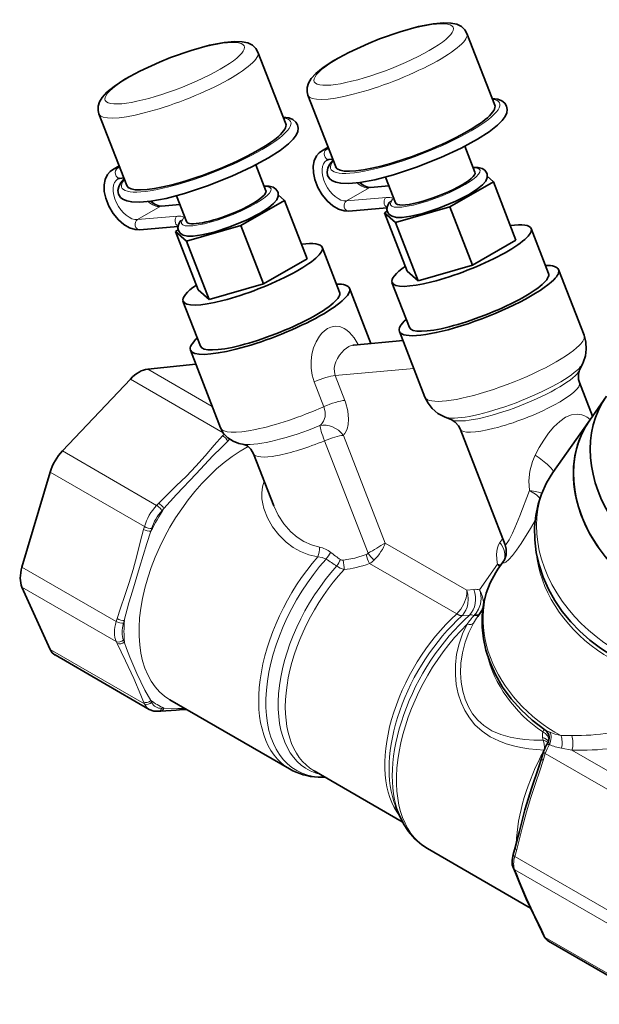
# Model space of a CAD drawing. Extents: x 1412 to 2174, y 162 to 935.
# Tile 9 of 10: x 1952 to 2061, y 708 to 892. Entities that reach past the tile are written whole.
import ezdxf

# ---------------------------------------------------------------- set-up
doc = ezdxf.new("R2010")
doc.units = 0

msp = doc.modelspace()

# ---------------------------------------------------------------- linework, layer by layer
at = {"color": 7, "lineweight": 35, "ltscale": 0.18038}
for p, q in [((2035.97, 889.84), (2041.19, 876.39)), ((1996.78, 886.34), (2002, 872.89)), ((1966.95, 874.76), (1972.17, 861.31))]:
    msp.add_line(p, q, dxfattribs=at)
at = {"color": 7, "lineweight": 35, "ltscale": 0.180378}
msp.add_line((2006.14, 878.26), (2011.36, 864.81), dxfattribs=at)
at = {"color": 7, "lineweight": 35, "ltscale": 0.017528}
msp.add_line((2009.93, 868.49), (2008.71, 867.79), dxfattribs=at)
at = {"color": 7, "lineweight": 13, "ltscale": 0.00536}
for p, q in [((2010.01, 868.29), (2009.64, 868.08)), ((1970.82, 864.79), (1970.44, 864.58))]:
    msp.add_line(p, q, dxfattribs=at)
at = {"color": 7, "lineweight": 13, "ltscale": 0.005514}
msp.add_line((2010.07, 868.12), (2009.64, 868.08), dxfattribs=at)
at = {"color": 7, "lineweight": 35, "ltscale": 0.064937}
for p, q in [((2035.6, 868.69), (2037.48, 863.85)), ((1996.4, 865.19), (1998.28, 860.34))]:
    msp.add_line(p, q, dxfattribs=at)
at = {"color": 7, "lineweight": 35, "ltscale": 0.009121}
for p, q in [((2010.08, 866.17), (2010.8, 866.24)), ((1970.89, 862.67), (1971.61, 862.74))]:
    msp.add_line(p, q, dxfattribs=at)
at = {"color": 7, "lineweight": 35, "ltscale": 0.017529}
msp.add_line((1970.74, 864.99), (1969.52, 864.29), dxfattribs=at)
at = {"color": 7, "lineweight": 13, "ltscale": 0.005512}
msp.add_line((1970.88, 864.62), (1970.44, 864.58), dxfattribs=at)
at = {"color": 7, "lineweight": 35, "ltscale": 0.064939}
msp.add_line((2020.68, 862.9), (2022.56, 858.06), dxfattribs=at)
at = {"color": 7, "lineweight": 35, "ltscale": 0.117852}
for p, q in [((2032.77, 857.32), (2040.93, 862.03)), ((1997.82, 842.88), (2005.98, 847.6))]:
    msp.add_line(p, q, dxfattribs=at)
at = {"color": 7, "lineweight": 35, "ltscale": 0.01911}
for p, q in [((2040.93, 862.03), (2039.79, 863.05)), ((2001.74, 858.53), (2000.59, 859.55))]:
    msp.add_line(p, q, dxfattribs=at)
at = {"color": 7, "lineweight": 35, "ltscale": 0.146612}
for p, q in [((2045.17, 851.1), (2040.93, 862.03)), ((2024.76, 845.29), (2020.52, 856.23)), ((2037.01, 846.38), (2032.77, 857.32)), ((1997.82, 842.88), (1993.57, 853.82)), ((1987.61, 839.98), (1983.37, 850.91))]:
    msp.add_line(p, q, dxfattribs=at)
at = {"color": 7, "lineweight": 13, "ltscale": 0.061237}
msp.add_line((2017.62, 860.88), (2013.38, 858.43), dxfattribs=at)
at = {"color": 7, "lineweight": 13, "ltscale": 0.046608}
msp.add_line((2017.62, 860.88), (2021.34, 861.21), dxfattribs=at)
at = {"color": 7, "lineweight": 35, "ltscale": 0.042999}
for p, q in [((2017.89, 860.96), (2021.31, 861.27)), ((1978.69, 857.46), (1982.12, 857.77))]:
    msp.add_line(p, q, dxfattribs=at)
at = {"color": 7, "lineweight": 35, "ltscale": 0.064938}
msp.add_line((1981.49, 859.4), (1983.37, 854.56), dxfattribs=at)
at = {"color": 7, "lineweight": 35, "ltscale": 0.11785}
for p, q in [((1993.57, 853.82), (2001.74, 858.53)), ((2037.01, 846.38), (2045.17, 851.1))]:
    msp.add_line(p, q, dxfattribs=at)
at = {"color": 7, "lineweight": 35, "ltscale": 0.146613}
for p, q in [((2005.98, 847.6), (2001.74, 858.53)), ((2026.8, 843.48), (2022.56, 854.41))]:
    msp.add_line(p, q, dxfattribs=at)
at = {"color": 7, "lineweight": 13, "ltscale": 0.09389}
for p, q in [((2013.38, 858.43), (2020.86, 859.1)), ((1974.19, 854.93), (1981.67, 855.6))]:
    msp.add_line(p, q, dxfattribs=at)
at = {"color": 7, "lineweight": 35, "ltscale": 0.000145}
for p, q in [((2021.42, 858.15), (2021.41, 858.14)), ((1982.23, 854.65), (1982.22, 854.64))]:
    msp.add_line(p, q, dxfattribs=at)
at = {"color": 7, "lineweight": 13, "ltscale": 0.061238}
msp.add_line((1978.43, 857.38), (1974.19, 854.93), dxfattribs=at)
at = {"color": 7, "lineweight": 13, "ltscale": 0.046607}
msp.add_line((1978.43, 857.38), (1982.14, 857.71), dxfattribs=at)
at = {"color": 7, "lineweight": 35, "ltscale": 0.089674}
for p, q in [((2020.97, 857.16), (2013.82, 856.52)), ((1981.78, 853.66), (1974.63, 853.02))]:
    msp.add_line(p, q, dxfattribs=at)
at = {"color": 7, "lineweight": 35, "ltscale": 0.007203}
for p, q in [((2021.02, 856.51), (2020.52, 856.23)), ((1981.83, 853.01), (1981.33, 852.72))]:
    msp.add_line(p, q, dxfattribs=at)
at = {"color": 7, "lineweight": 35, "ltscale": 0.034102}
for p, q in [((2020.52, 856.23), (2022.56, 854.41)), ((1985.57, 841.79), (1987.61, 839.98))]:
    msp.add_line(p, q, dxfattribs=at)
at = {"color": 7, "lineweight": 35, "ltscale": 0.132641}
for p, q in [((2022.56, 854.41), (2032.77, 857.32)), ((2026.8, 843.48), (2037.01, 846.38)), ((1987.61, 839.98), (1997.82, 842.88))]:
    msp.add_line(p, q, dxfattribs=at)
at = {"color": 7, "lineweight": 35, "ltscale": 0.146611}
msp.add_line((1985.57, 841.79), (1981.33, 852.72), dxfattribs=at)
at = {"color": 7, "lineweight": 35, "ltscale": 0.034101}
msp.add_line((1981.33, 852.72), (1983.37, 850.91), dxfattribs=at)
at = {"color": 7, "lineweight": 35, "ltscale": 0.132643}
msp.add_line((1983.37, 850.91), (1993.57, 853.82), dxfattribs=at)
at = {"color": 7, "lineweight": 35, "ltscale": 0.112913}
for p, q in [((2048.02, 853.26), (2051.29, 844.84)), ((2008.83, 849.76), (2012.09, 841.34)), ((2021.91, 843.13), (2025.18, 834.71)), ((1982.72, 839.63), (1985.99, 831.21))]:
    msp.add_line(p, q, dxfattribs=at)
at = {"color": 7, "lineweight": 35, "ltscale": 0.034103}
msp.add_line((2024.76, 845.29), (2026.8, 843.48), dxfattribs=at)
at = {"color": 7, "lineweight": 35, "ltscale": 0.165119}
for p, q in [((2057.93, 833.25), (2053.15, 845.56)), ((2028.1, 821.67), (2023.32, 833.99))]:
    msp.add_line(p, q, dxfattribs=at)
at = {"color": 7, "lineweight": 35, "ltscale": 0.138673}
msp.add_line((2013.96, 842.06), (2017.97, 831.72), dxfattribs=at)
at = {"color": 7, "lineweight": 35, "ltscale": 0.117005}
msp.add_line((2023.99, 832.25), (2014.67, 831.42), dxfattribs=at)
at = {"color": 7, "lineweight": 35, "ltscale": 0.195483}
msp.add_line((1984.13, 830.48), (1989.78, 815.91), dxfattribs=at)
at = {"color": 7, "lineweight": 35, "ltscale": 0.113767}
msp.add_line((1985.16, 827.82), (1976.1, 826.92), dxfattribs=at)
at = {"color": 7, "lineweight": 13, "ltscale": 0.174938}
msp.add_line((1976.1, 826.92), (1988.22, 819.92), dxfattribs=at)
at = {"color": 7, "lineweight": 13, "ltscale": 0.184803}
msp.add_line((2026.01, 827.04), (2011.29, 825.72), dxfattribs=at)
at = {"color": 7, "lineweight": 35, "ltscale": 0.018069}
for p, q in [((2057.1, 826.71), (2057.71, 828.02)), ((2033.12, 817.4), (2031.78, 817.96))]:
    msp.add_line(p, q, dxfattribs=at)
at = {"color": 7, "lineweight": 35, "ltscale": 0.231798}
for p, q in [((1972.86, 825.04), (1960.1, 811.58)), ((1957.81, 807.6), (1952.53, 789.83))]:
    msp.add_line(p, q, dxfattribs=at)
at = {"color": 7, "lineweight": 13, "ltscale": 0.251174}
msp.add_line((1972.86, 825.04), (1990.26, 815), dxfattribs=at)
at = {"color": 7, "lineweight": 13, "ltscale": 0.062504}
for p, q in [((2011.29, 825.72), (2013.1, 821.06)), ((2007.35, 824.54), (2009.15, 819.88))]:
    msp.add_line(p, q, dxfattribs=at)
at = {"color": 7, "lineweight": 35, "ltscale": 0.084086}
msp.add_line((2059.51, 818.11), (2057.08, 824.38), dxfattribs=at)
at = {"color": 7, "lineweight": 35, "ltscale": 0.068379}
msp.add_line((2062.14, 821.85), (2059, 817.37), dxfattribs=at)
at = {"color": 7, "lineweight": 35, "ltscale": 0.290831}
msp.add_line((2043.12, 794.01), (2034.7, 815.7), dxfattribs=at)
at = {"color": 7, "lineweight": 35, "ltscale": 0.150512}
msp.add_line((2059, 817.37), (2052.07, 807.52), dxfattribs=at)
at = {"color": 7, "lineweight": 13, "ltscale": 0.005374}
msp.add_line((1990.15, 814.43), (1990.44, 814.74), dxfattribs=at)
at = {"color": 7, "lineweight": 13, "ltscale": 0.006139}
msp.add_line((1991.13, 813.42), (1991.46, 813.78), dxfattribs=at)
at = {"color": 7, "lineweight": 13, "ltscale": 0.270567}
msp.add_line((2020.64, 794.32), (2012.81, 814.5), dxfattribs=at)
at = {"color": 7, "lineweight": 13, "ltscale": 0.282785}
msp.add_line((2017.45, 792.41), (2009.27, 813.5), dxfattribs=at)
at = {"color": 7, "lineweight": 13, "ltscale": 0.255156}
for p, q in [((1960.1, 811.58), (1977.78, 801.38)), ((1952.53, 789.83), (1970.2, 779.62)), ((1952.53, 786.08), (1970.2, 775.87))]:
    msp.add_line(p, q, dxfattribs=at)
at = {"color": 7, "lineweight": 35, "ltscale": 0.130321}
msp.add_line((1995.96, 811.04), (1999.73, 801.32), dxfattribs=at)
at = {"color": 7, "lineweight": 13, "ltscale": 0.255155}
msp.add_line((1957.81, 807.6), (1975.49, 797.4), dxfattribs=at)
at = {"color": 7, "lineweight": 13, "ltscale": 0.007011}
msp.add_line((1977.78, 801.38), (1978.17, 801.78), dxfattribs=at)
at = {"color": 7, "lineweight": 13, "ltscale": 0.007013}
for p, q in [((1978.76, 800.37), (1979.15, 800.78)), ((1971.56, 779.28), (1971.72, 779.82))]:
    msp.add_line(p, q, dxfattribs=at)
at = {"color": 7, "lineweight": 13, "ltscale": 0.007012}
for p, q in [((1975.33, 796.86), (1975.49, 797.4)), ((1976.69, 796.52), (1976.85, 797.05)), ((1970.2, 779.62), (1970.36, 780.16))]:
    msp.add_line(p, q, dxfattribs=at)
at = {"color": 7, "lineweight": 13, "ltscale": 0.221026}
msp.add_line((2020.64, 794.32), (2035.95, 785.48), dxfattribs=at)
at = {"color": 7, "lineweight": 13, "ltscale": 0.011076}
msp.add_line((2042.17, 794.43), (2042.68, 795.15), dxfattribs=at)
at = {"color": 7, "lineweight": 13, "ltscale": 0.236134}
msp.add_line((2017.7, 790.47), (2034.06, 781.03), dxfattribs=at)
at = {"color": 7, "lineweight": 13, "ltscale": 0.073474}
msp.add_line((2038.34, 785.56), (2041.72, 790.37), dxfattribs=at)
at = {"color": 7, "lineweight": 35, "ltscale": 0.000273}
msp.add_line((2041.75, 790.33), (2041.75, 790.35), dxfattribs=at)
at = {"color": 7, "lineweight": 35, "ltscale": 0.027042}
msp.add_line((2043.04, 791.19), (2041.79, 789.42), dxfattribs=at)
at = {"color": 7, "lineweight": 13, "ltscale": 0.001711}
msp.add_line((2042.27, 790.1), (2042.15, 790.17), dxfattribs=at)
at = {"color": 7, "lineweight": 13, "ltscale": 0.001739}
msp.add_line((2042.28, 790.11), (2042.15, 790.17), dxfattribs=at)
at = {"color": 7, "lineweight": 35, "ltscale": 0.160191}
msp.add_line((1952.53, 786.08), (1957.81, 774.4), dxfattribs=at)
at = {"color": 7, "lineweight": 13, "ltscale": 0.016366}
msp.add_line((2035.95, 785.48), (2037.25, 785.63), dxfattribs=at)
at = {"color": 7, "lineweight": 13, "ltscale": 0.000365}
msp.add_line((2034.06, 781.03), (2034.04, 781.01), dxfattribs=at)
at = {"color": 7, "lineweight": 13, "ltscale": 0.018086}
msp.add_line((2035.03, 780.67), (2036.47, 780.81), dxfattribs=at)
at = {"color": 7, "lineweight": 13, "ltscale": 0.001559}
msp.add_line((2035.11, 780.76), (2035.03, 780.67), dxfattribs=at)
at = {"color": 7, "lineweight": 13, "ltscale": 0.002772}
msp.add_line((2037.45, 780.91), (2037.3, 780.75), dxfattribs=at)
at = {"color": 7, "lineweight": 35, "ltscale": 0.020004}
msp.add_line((2038.92, 781.85), (2038, 780.54), dxfattribs=at)
at = {"color": 7, "lineweight": 13, "ltscale": 0.004847}
for p, q in [((1970.36, 775.52), (1970.2, 775.87)), ((1971.72, 775.8), (1971.56, 776.15)), ((1979.15, 763.41), (1978.76, 763.37))]:
    msp.add_line(p, q, dxfattribs=at)
at = {"color": 7, "lineweight": 13, "ltscale": 0.255154}
msp.add_line((1957.81, 774.4), (1975.49, 764.2), dxfattribs=at)
at = {"color": 7, "lineweight": 35, "ltscale": 0.255154}
msp.add_line((1958.73, 773.35), (1976.41, 763.14), dxfattribs=at)
at = {"color": 7, "lineweight": 13, "ltscale": 0.004845}
msp.add_line((1975.49, 764.2), (1975.33, 764.55), dxfattribs=at)
at = {"color": 7, "lineweight": 13, "ltscale": 0.004846}
msp.add_line((1976.85, 764.48), (1976.69, 764.83), dxfattribs=at)
at = {"color": 7, "lineweight": 35, "ltscale": 0.323865}
msp.add_line((2002.72, 752), (1980.28, 764.95), dxfattribs=at)
at = {"color": 7, "lineweight": 35, "ltscale": 0.004847}
msp.add_line((1978.54, 762.83), (1978.15, 762.79), dxfattribs=at)
at = {"color": 7, "lineweight": 35, "ltscale": 0.008966}
msp.add_line((1982.68, 763.1), (1983.4, 763.15), dxfattribs=at)
at = {"color": 7, "lineweight": 13, "ltscale": 0.006859}
msp.add_line((2050.21, 758.93), (2050.47, 759.41), dxfattribs=at)
at = {"color": 7, "lineweight": 13, "ltscale": 0.006213}
msp.add_line((2050.16, 757.89), (2050.24, 757.4), dxfattribs=at)
at = {"color": 7, "lineweight": 13, "ltscale": 0.000516}
msp.add_line((2051.05, 756.71), (2051.06, 756.75), dxfattribs=at)
at = {"color": 7, "lineweight": 13, "ltscale": 9.5e-05}
msp.add_line((2051.06, 756.76), (2051.06, 756.75), dxfattribs=at)
at = {"color": 7, "lineweight": 35, "ltscale": 0.016849}
msp.add_line((2049.97, 753.94), (2050.36, 755.23), dxfattribs=at)
at = {"color": 7, "lineweight": 13, "ltscale": 0.016849}
msp.add_line((2050.28, 753.59), (2050.66, 754.88), dxfattribs=at)
at = {"color": 7, "lineweight": 13, "ltscale": 0.29598}
for p, q in [((2071.17, 743.04), (2050.66, 754.88)), ((2044.93, 735.59), (2065.44, 723.76)), ((2044.93, 733.09), (2065.44, 721.26)), ((2050.66, 720.43), (2071.17, 708.59))]:
    msp.add_line(p, q, dxfattribs=at)
at = {"color": 7, "lineweight": 13, "ltscale": 0.024867}
msp.add_line((2055.66, 755.53), (2053.7, 755.87), dxfattribs=at)
at = {"color": 7, "lineweight": 13, "ltscale": 0.246004}
msp.add_line((2072.7, 745.69), (2055.66, 755.53), dxfattribs=at)
at = {"color": 7, "lineweight": 35, "ltscale": 0.23883}
msp.add_line((2023.85, 742.1), (2007.3, 751.66), dxfattribs=at)
at = {"color": 7, "lineweight": 35, "ltscale": 0.02229}
msp.add_line((2022.59, 745.03), (2023.26, 743.38), dxfattribs=at)
at = {"color": 7, "lineweight": 35, "ltscale": 0.278872}
msp.add_line((2047.87, 725.93), (2028.55, 737.08), dxfattribs=at)
at = {"color": 7, "lineweight": 35, "ltscale": 0.016848}
msp.add_line((2044.63, 735.94), (2045.01, 737.24), dxfattribs=at)
at = {"color": 7, "lineweight": 13, "ltscale": 0.01685}
msp.add_line((2044.93, 735.59), (2045.32, 736.89), dxfattribs=at)
at = {"color": 7, "lineweight": 35, "ltscale": 0.011644}
for p, q in [((2045.06, 732.52), (2044.68, 733.37)), ((2050.41, 720.71), (2050.02, 721.55))]:
    msp.add_line(p, q, dxfattribs=at)
at = {"color": 7, "lineweight": 13, "ltscale": 0.011645}
msp.add_line((2045.32, 732.25), (2044.93, 733.09), dxfattribs=at)
at = {"color": 7, "lineweight": 13, "ltscale": 0.011644}
msp.add_line((2050.66, 720.43), (2050.28, 721.28), dxfattribs=at)
at = {"color": 7, "lineweight": 35, "ltscale": 0.29598}
msp.add_line((2051.28, 719.72), (2071.78, 707.88), dxfattribs=at)
at = {"color": 7, "lineweight": 35}
for points in [[(2035.97, 889.84), (2035.59, 890.51), (2034.95, 891.11), (2034.06, 891.54), (2032.98, 891.77), (2031.62, 891.81), (2029.62, 891.62), (2026.91, 891.1), (2023.45, 890.14), (2019.55, 888.79), (2017.5, 887.96)], [(1996.78, 886.34), (1996.4, 887.01), (1995.76, 887.61), (1994.87, 888.04), (1993.79, 888.27), (1992.43, 888.31), (1990.43, 888.12), (1987.72, 887.6), (1984.26, 886.64), (1980.36, 885.29), (1978.31, 884.46)], [(2017.5, 887.96), (2013.83, 886.28), (2011.01, 884.74), (2008.98, 883.41), (2007.63, 882.31), (2006.76, 881.35), (2006.24, 880.49), (2006, 879.7), (2005.98, 878.91), (2006.14, 878.26)], [(1978.31, 884.46), (1974.64, 882.78), (1971.81, 881.24), (1969.79, 879.91), (1968.44, 878.81), (1967.57, 877.85), (1967.05, 876.99), (1966.81, 876.2), (1966.79, 875.41), (1966.95, 874.76)], [(2043.41, 876.2), (2043.09, 876.73), (2042.53, 877.18), (2041.76, 877.49), (2040.7, 877.66)], [(2009.85, 863.18), (2010.2, 862.61), (2010.63, 862.25), (2011.36, 861.93), (2012.31, 861.74), (2013.81, 861.69), (2015.86, 861.89), (2018.73, 862.42), (2022.22, 863.33), (2026.5, 864.74), (2031.08, 866.55), (2034.86, 868.31), (2037.95, 869.99), (2040.14, 871.4), (2041.71, 872.63), (2042.56, 873.48), (2043.13, 874.24), (2043.44, 874.94), (2043.53, 875.58), (2043.41, 876.2)], [(2004.22, 872.7), (2003.9, 873.22), (2003.34, 873.68), (2002.57, 873.99), (2001.51, 874.16)], [(1970.65, 859.68), (1971.01, 859.11), (1971.44, 858.75), (1972.17, 858.43), (1973.12, 858.24), (1974.62, 858.19), (1976.67, 858.39), (1979.54, 858.92), (1983.03, 859.83), (1987.31, 861.24), (1991.89, 863.05), (1995.66, 864.81), (1998.76, 866.49), (2000.95, 867.9), (2002.52, 869.13), (2003.37, 869.98), (2003.94, 870.74), (2004.25, 871.44), (2004.34, 872.08), (2004.22, 872.7)], [(2013.82, 856.52), (2012.92, 856.56), (2011.88, 856.89), (2010.81, 857.51), (2009.81, 858.37), (2008.81, 859.58), (2008, 860.96), (2007.43, 862.43), (2007.17, 863.72), (2007.14, 864.97), (2007.33, 865.97), (2007.74, 866.86), (2008.27, 867.48), (2008.71, 867.79)], [(2010.86, 866.09), (2010.22, 865.27), (2009.86, 864.58), (2009.73, 863.89), (2009.85, 863.18)], [(1974.63, 853.02), (1973.73, 853.06), (1972.69, 853.39), (1971.62, 854.01), (1970.62, 854.87), (1969.62, 856.08), (1968.81, 857.46), (1968.24, 858.93), (1967.97, 860.22), (1967.94, 861.47), (1968.13, 862.47), (1968.55, 863.36), (1969.08, 863.98), (1969.52, 864.29)], [(2021.05, 856.42), (2021.39, 855.91), (2021.95, 855.55), (2022.74, 855.36), (2023.82, 855.35), (2025.44, 855.56), (2027.73, 856.1), (2030.69, 857.06), (2033.92, 858.4), (2036.38, 859.67), (2037.95, 860.68), (2038.91, 861.47), (2039.49, 862.17), (2039.75, 862.81), (2039.75, 863.46), (2039.69, 863.66)], [(2039.69, 863.66), (2039.35, 864.17), (2038.82, 864.52), (2038.1, 864.7), (2037.13, 864.74)], [(1971.67, 862.59), (1971.02, 861.77), (1970.67, 861.08), (1970.53, 860.39), (1970.65, 859.68)], [(2017.89, 860.96), (2017.36, 861.02), (2016.7, 861.28), (2015.84, 861.88)], [(1981.86, 852.92), (1982.2, 852.41), (1982.76, 852.05), (1983.54, 851.86), (1984.63, 851.85), (1986.24, 852.06), (1988.54, 852.6), (1991.5, 853.56), (1994.73, 854.9), (1997.19, 856.17), (1998.76, 857.17), (1999.72, 857.97), (2000.3, 858.67), (2000.56, 859.31), (2000.56, 859.96), (2000.5, 860.16)], [(2000.5, 860.16), (2000.16, 860.67), (1999.63, 861.02), (1998.91, 861.2), (1997.94, 861.24)], [(1978.69, 857.46), (1978.17, 857.52), (1977.51, 857.78), (1976.65, 858.38)], [(2021.41, 858.14), (2021.05, 857.48), (2020.96, 856.83), (2021.05, 856.42)], [(1982.22, 854.64), (1981.86, 853.98), (1981.76, 853.33), (1981.86, 852.92)], [(2057.93, 833.25), (2058.28, 831.98), (2058.36, 830.68), (2058.2, 829.42), (2057.77, 828.14), (2057.71, 828.02)], [(2057.1, 826.71), (2056.89, 825.96), (2056.91, 824.99), (2057.08, 824.38)], [(2031.78, 817.96), (2030.54, 818.62), (2029.47, 819.52), (2028.68, 820.51), (2028.1, 821.67)], [(1989.78, 815.91), (1990.34, 814.88), (1991.11, 814.05), (1992.12, 813.4), (1993.19, 813), (1994.22, 812.81)], [(2033.12, 817.4), (2033.78, 816.99), (2034.4, 816.29), (2034.7, 815.7)], [(1995.96, 811.04), (1995.47, 811.89), (1994.81, 812.51), (1994.16, 812.82)], [(2077.27, 769.29), (2074.84, 769.42), (2072.41, 769.78), (2070.01, 770.35), (2067.66, 771.13), (2065.36, 772.11), (2063.15, 773.27), (2061.03, 774.61), (2059.03, 776.12), (2057.16, 777.78), (2055.43, 779.57), (2053.86, 781.5), (2052.47, 783.54), (2051.28, 785.68), (2050.28, 787.91), (2049.51, 790.21), (2048.97, 792.55), (2048.68, 794.93), (2048.66, 797.31), (2048.87, 799.46), (2049.31, 801.58), (2049.93, 803.49), (2050.89, 805.61), (2052.07, 807.52)], [(2043.03, 791.18), (2043.34, 792.13), (2043.34, 793.15), (2043.12, 794.01)], [(2050.61, 759.32), (2048.19, 761.14), (2046.14, 763.04), (2044.29, 765.1), (2042.67, 767.32), (2041.31, 769.66), (2040.24, 772.04), (2039.52, 774.23), (2039.05, 776.4), (2038.81, 778.57), (2038.82, 780.73), (2039.07, 782.85), (2039.57, 784.91), (2040.33, 786.87), (2041.36, 788.78), (2041.79, 789.42)], [(1976.41, 763.14), (1977.25, 762.83), (1978.15, 762.79)], [(1978.54, 762.83), (1981.46, 763.03), (1982.68, 763.1)], [(2045.01, 737.24), (2045.82, 740.31), (2046.83, 744.33), (2048.12, 748.49), (2049.42, 752.2), (2049.97, 753.94)], [(2023.26, 743.38), (2024.06, 741.72), (2024.99, 740.28), (2026.19, 738.89), (2027.52, 737.75), (2028.55, 737.08)], [(2044.63, 735.94), (2044.43, 734.89), (2044.48, 733.99), (2044.68, 733.37)], [(2050.02, 721.55), (2048.71, 724.25), (2047.08, 727.65), (2045.71, 730.99), (2045.06, 732.52)]]:
    msp.add_lwpolyline(points, dxfattribs=at)
at = {"color": 7, "lineweight": 13}
for points in [[(2015.6, 831.51), (2014.84, 832.75), (2013.95, 833.79), (2013.46, 834.22), (2012.94, 834.56), (2012.14, 834.88), (2011.29, 834.96), (2010.43, 834.79), (2009.85, 834.51), (2009.29, 834.12), (2008.78, 833.64), (2008.32, 833.08), (2007.69, 832.06), (2007.22, 830.92), (2006.9, 829.73), (2006.74, 828.42), (2006.76, 827.11), (2006.96, 825.8), (2007.35, 824.54)], [(2014.67, 831.42), (2014.26, 831.34), (2013.83, 831.15), (2012.95, 830.52), (2012.06, 829.51), (2011.68, 828.91), (2011.38, 828.28), (2011.2, 827.69), (2011.1, 827.11), (2011.11, 826.4), (2011.29, 825.72)], [(2009.15, 819.88), (2009.39, 818.93), (2009.37, 818), (2009.08, 817.15), (2008.69, 816.62)], [(2013.1, 821.06), (2013.22, 820.72), (2013.66, 819.07), (2013.79, 817.52), (2013.71, 816.55), (2013.48, 815.69), (2013.13, 814.95)], [(2048.78, 810.82), (2049.54, 812.22), (2050.37, 813.58), (2051.28, 814.89), (2052.28, 816.1), (2053.37, 817.13), (2054.48, 817.89), (2055.59, 818.34), (2056.66, 818.47), (2057.55, 818.34), (2058.33, 818.01)], [(1978.17, 801.78), (1979.61, 803.24), (1981.47, 805.03), (1983.35, 806.85), (1985.14, 808.73), (1986.85, 810.67), (1988.54, 812.64), (1990.15, 814.43)], [(1979.15, 800.78), (1981.52, 803.44), (1985.18, 807.29), (1988.33, 810.64), (1989.92, 812.26), (1991.13, 813.42)], [(2047.72, 804.17), (2047.61, 806.01), (2047.78, 807.82), (2048.24, 809.58), (2048.78, 810.82)], [(1997.94, 805.94), (1997.62, 804.86), (1997.49, 803.74), (1997.53, 802.6), (1997.67, 801.7), (1997.89, 800.8), (1998.55, 799.06), (1999.49, 797.39), (2000.67, 795.85), (2002.08, 794.47), (2003.36, 793.52), (2004.79, 792.73), (2006.33, 792.13), (2007.99, 791.73)], [(2043.12, 794.01), (2043.13, 793.99), (2043.14, 793.98), (2043.17, 793.99), (2043.25, 794.03), (2043.53, 794.35), (2043.9, 794.94), (2044.52, 796.15), (2044.96, 797.15), (2045.88, 799.43), (2047.72, 804.17)], [(2047.72, 804.17), (2048.99, 803.34), (2049.66, 802.75)], [(2047.72, 804.17), (2048.86, 804), (2049.65, 803.8), (2050, 803.67)], [(1999.73, 801.32), (2000.57, 799.55), (2001.65, 797.9), (2002.97, 796.42), (2004.12, 795.45), (2005.4, 794.63), (2006.8, 794), (2008.3, 793.57)], [(2043.04, 791.19), (2042.85, 790.88), (2042.82, 790.76), (2042.81, 790.68), (2042.82, 790.65), (2042.87, 790.61), (2042.94, 790.6), (2043.04, 790.63), (2043.28, 790.77), (2043.84, 791.25), (2044.53, 792.02), (2045.28, 793.01), (2046.12, 794.24), (2047.88, 797.07), (2048.77, 798.55)], [(1970.36, 780.16), (1970.98, 782.09), (1971.82, 784.47), (1972.65, 786.9), (1973.4, 789.39), (1974.06, 791.93), (1974.69, 794.5), (1975.33, 796.86)], [(1971.72, 779.82), (1972.58, 783.09), (1973.24, 785.28), (1974.56, 789.71), (1975.92, 794.26), (1976.69, 796.52)], [(2041.72, 790.37), (2041.66, 790.67), (2041.53, 792.13), (2041.58, 792.8), (2041.7, 793.42), (2041.9, 793.96), (2042.17, 794.43)], [(2007.99, 791.73), (2008.81, 791.64), (2009.57, 791.33)], [(2017.05, 792.17), (2014.92, 791.52), (2013.84, 791.28), (2012.76, 791.12)], [(2034.06, 781.03), (2034.83, 781.91), (2035.42, 782.95), (2035.81, 784.08), (2035.93, 784.79), (2035.95, 785.48)], [(2035.11, 780.76), (2035.48, 781.22), (2035.77, 781.74), (2036, 782.32), (2036.15, 782.93), (2036.23, 783.79), (2036.16, 784.65), (2035.95, 785.48)], [(2038.34, 785.56), (2038.49, 785.04), (2038.62, 783.94), (2038.49, 782.87), (2038.16, 781.95), (2037.7, 781.2), (2037.45, 780.91)], [(2038.34, 785.56), (2038.57, 785.14), (2038.91, 784.23), (2039.05, 783.32), (2038.97, 782.32), (2038.66, 781.49)], [(2050.47, 755.53), (2047.55, 755.79), (2046.11, 756.01), (2044.69, 756.32), (2043.3, 756.72), (2041.94, 757.24), (2040.34, 758.03), (2038.83, 759.05), (2037.47, 760.28), (2036.43, 761.54), (2035.56, 762.93), (2034.86, 764.45), (2034.34, 766.04), (2033.97, 767.83), (2033.8, 769.65), (2033.81, 771.47), (2034.04, 773.49), (2034.49, 775.45), (2035.14, 777.33), (2035.99, 779.11)], [(2050.24, 757.4), (2048.52, 757.41), (2046.83, 757.5), (2045.43, 757.67), (2044.06, 757.93), (2042.31, 758.43), (2040.65, 759.16), (2039.86, 759.62), (2039.11, 760.15), (2038, 761.15), (2037.03, 762.32), (2036.24, 763.62), (2035.63, 765.04), (2035.18, 766.54), (2034.88, 768.26), (2034.77, 770.03), (2034.85, 771.79), (2035.14, 773.78), (2035.63, 775.72), (2036.33, 777.58), (2037.22, 779.33)], [(1975.33, 764.55), (1974.79, 765.81), (1973.52, 768.93), (1971.97, 772.25), (1971.11, 773.96), (1970.36, 775.52)], [(1976.69, 764.83), (1975.57, 766.77), (1974.07, 769.88), (1972.75, 772.96), (1972.13, 774.57), (1971.72, 775.8)], [(1983.06, 763.34), (1981.74, 763.33), (1979.15, 763.41)], [(2051.51, 758.88), (2050.85, 759.18), (2050.61, 759.32)], [(2051.43, 756.54), (2051.19, 756.59), (2051.11, 756.62), (2051.07, 756.65), (2051.05, 756.69), (2051.05, 756.71)], [(2050.28, 753.59), (2049.66, 751.66), (2048.82, 749.27), (2047.93, 746.64), (2047.13, 743.93), (2046.42, 741.16), (2045.73, 738.37), (2045.32, 736.89)], [(2045.32, 732.25), (2045.86, 730.99), (2047.18, 727.73), (2048.89, 724.11), (2049.82, 722.26), (2050.28, 721.28)]]:
    msp.add_lwpolyline(points, dxfattribs=at)
at = {"color": 7, "lineweight": 35}
for centre, radius, start, end in [((2010.14, 865.3), 0.874, 94.0199, 119.1582), ((1970.95, 861.8), 0.874, 94.0199, 119.1582), ((2014.66, 831.66), 0.241, 250.6895, 271.2184), ((2049.56, 757.85), 1.8, 14.8589, 54.5966), ((2056.12, 753.49), 6.02, 147.1364, 163.1982), ((2049.39, 757.83), 1.99, 327.2677, 340.1382), ((2049.46, 757.81), 1.92, 340.1515, 15.1609), ((2008.82, 764.33), 13.91, 266.9797, 272.4834), ((2052.36, 721.55), 2.13, 203.4837, 239.4185)]:
    msp.add_arc(centre, radius, start, end, dxfattribs=at)
at = {"color": 7, "lineweight": 13}
for centre, radius, start, end in [((2056.2, 814.26), 4.31, 48.2348, 60.3136), ((2006.42, 818.71), 3.09, 309.8522, 317.3374), ((2010.11, 816.8), 3.54, 319.5831, 328.5516), ((2004.07, 793.33), 4.24, 337.7465, 3.2189), ((2007.3, 788.65), 5.02, 51.4692, 78.4964), ((1924.86, 949.83), 182.63, 300.4634, 301.6289), ((1992.93, 803.76), 20.76, 323.2482, 327.4262), ((2025.88, 811.68), 24.57, 231.0248, 236.3404), ((2016.63, 793.38), 1.28, 289.1737, 310.3853), ((2037.93, 799.27), 22.06, 198.7695, 203.5046), ((2050.31, 817.72), 41.48, 217.605, 219.9438), ((2024.79, 812.64), 26.19, 234.4616, 239.7268), ((1983.65, 806.55), 32.45, 329.3983, 331.8349), ((2013.96, 793.12), 3.9, 232.4567, 254.6167), ((2012.66, 791.85), 0.735, 237.4187, 278.3038), ((2015.75, 793.89), 3.94, 299.7285, 314.5582), ((2038.45, 787.37), 4.43, 34.2588, 42.6), ((2040.57, 787.29), 3.29, 61.2771, 69.6133), ((2037.58, 782.4), 3.25, 76.4497, 95.756), ((2052.47, 767.3), 20.27, 138.4296, 144.3563), ((2036.77, 779.36), 1.49, 69.2207, 101.8267), ((2051.55, 771.04), 16.56, 144.9568, 149.9348), ((2052.47, 758.32), 2.34, 164.9636, 190.4949), ((2055.05, 766.87), 8.75, 246.0964, 260.3477), ((2049.43, 757.8), 1.95, 326.1163, 15.2566), ((2049.41, 757.82), 1.97, 327.0341, 340.2736), ((2055.42, 765.88), 10.15, 246.8741, 260.2521), ((2053.29, 550.21), 208.04, 89.3533, 89.9197)]:
    msp.add_arc(centre, radius, start, end, dxfattribs=at)
for centre, major_axis, ratio, start_param, end_param in [((2020.35, 885.87), (-13.05, -5.06), 0.211325, 1.702711, 7.985896), ((2021.05, 884.05), (-14.92, -5.79), 0.211325, 6.283178, 9.424771), ((1981.16, 882.37), (-13.05, -5.06), 0.211325, 1.702711, 7.985896), ((1981.86, 880.55), (-14.92, -5.79), 0.211325, 6.283178, 9.424771), ((2026.27, 870.6), (-15.85, -6.15), 0.211325, 5.938753, 9.769317), ((1987.08, 867.1), (-15.85, -6.15), 0.211325, 5.938753, 9.769317), ((2011.86, 862.34), (-3.15, 5.45), 0.57735, 6.021386, 6.283158), ((2009.99, 867.17), (0.089, -0.996), 0.788675, 3.492472, 6.283175), ((2011.86, 862.34), (-2.15, 3.72), 0.57735, 6.283158, 9.162979), ((1972.67, 858.84), (-3.15, 5.45), 0.57735, 6.021386, 6.283158), ((1970.8, 863.67), (0.089, -0.996), 0.788675, 3.492472, 6.283175), ((2030.02, 860.95), (-8.39, -3.26), 0.211325, 5.952549, 9.900651), ((1972.67, 858.84), (-2.15, 3.72), 0.57735, 6.283158, 9.162979), ((2016.1, 864.79), (-2.15, 3.72), 0.57735, 2.10911, 2.879793), ((1990.83, 857.45), (-8.39, -3.26), 0.211325, 5.952549, 9.900651), ((2017.97, 859.97), (0.089, -0.996), 0.788675, 3.141584, 3.492472), ((1976.91, 861.29), (-2.15, 3.72), 0.57735, 2.10911, 2.879793), ((2013.73, 857.52), (-0.089, 0.996), 0.788675, 0.350879, 3.141584), ((2021.21, 858.19), (-0.089, 0.996), 0.788675, 0.350879, 2.730895), ((2017.32, 857.06), (-4.66, -1.81), 0.211325, 2.810956, 3.773507), ((2022.21, 857.54), (0.797, -0.604), 0.924475, 2.554064, 3.143113), ((1978.78, 856.47), (0.089, -0.996), 0.788675, 3.141582, 3.492472), ((1974.54, 854.02), (-0.089, 0.996), 0.788675, 0.350879, 3.141584), ((1982.02, 854.69), (-0.089, 0.996), 0.788675, 0.350879, 2.730895), ((1978.13, 853.56), (-4.66, -1.81), 0.211325, 2.810956, 3.773507), ((1983.02, 854.04), (0.797, -0.604), 0.924475, 2.554064, 3.143113), ((2043.01, 827.46), (-14.92, -5.79), 0.211325, 2.702711, 3.141633), ((2043.01, 827.46), (14.92, 5.79), 0.211325, 3.141634, 5.844303), ((2044.51, 823.59), (13.28, 5.15), 0.211325, 3.359524, 5.844303), ((2044.89, 822.62), (12.28, 4.76), 0.211325, 3.359528, 6.065253), ((2044.51, 823.59), (-13.28, -5.15), 0.211325, 2.702711, 2.923659), ((2008.46, 824.09), (-3.73, -1.45), 0.211325, 3.773507, 4.932786), ((2045.89, 820.04), (11.19, 4.34), 0.211325, 3.141614, 6.283221), ((2004.7, 821.69), (-14.92, -5.79), 0.211325, 6.283178, 8.074379), ((2010.27, 819.43), (-3.73, -1.45), 0.211325, 3.773507, 4.932786), ((2005.92, 818.54), (-13.05, -5.06), 0.211325, 0.38385, 1.679112), ((2009.98, 812.87), (-3.04, 2.6), 0.79992, 4.436117, 5.754233), ((2009.98, 812.87), (1.53, -3.69), 0.105662, 3.451044, 4.498241), ((1990.42, 813.83), (-0.726, 0.688), 0.31246, 3.794856, 5.365652), ((2009.98, 812.87), (-3.73, -1.45), 0.211325, 3.773507, 4.820705), ((1994.28, 789.2), (14, 24.25), 0.57735, 0.752656, 3.141564), ((1992.87, 790.02), (15, 25.98), 0.57735, 0.84678, 0.867457), ((2007.15, 815.38), (-11.19, -4.34), 0.211325, 6.283163, 7.962297), ((2048.89, 809.95), (3.26, -2.32), 0.162461, 0.006191, 1.718103), ((2073.34, 792.57), (21.27, -14.95), 0.788675, 3.141608, 5.432306), ((1979.41, 797.79), (3, 5.2), 0.57735, 1.178097, 1.963495), ((1978.05, 800.78), (-0.726, 0.688), 0.31246, 3.794856, 5.365653), ((1978.44, 801.18), (-0.726, 0.688), 0.31246, 3.794856, 5.365653), ((1992.87, 790.02), (15, 25.98), 0.57735, 1.488737, 1.652856), ((1980.11, 797.38), (2.5, 4.33), 0.57735, 1.178097, 1.963496), ((1976.14, 797.46), (-0.959, 0.285), 0.31246, 0.917533, 2.488329), ((1975.98, 796.93), (-0.959, 0.285), 0.31246, 0.917533, 2.488329), ((2017.81, 792.69), (-2.68, -3.06), 0.397478, 1.387954, 2.435191), ((2039.34, 792.79), (3.27, -2.3), 0.788675, 0.161374, 1.219917), ((2016.72, 776.24), (-14, -24.25), 0.57735, 4.383405, 6.283161), ((2071.34, 789.73), (-19.63, 13.8), 0.788675, 0.592374, 2.546997), ((2017.78, 775.63), (-13.8, -23.9), 0.57735, 4.361373, 6.568583), ((2019.24, 774.79), (13.2, 22.86), 0.57735, 1.208063, 3.316025), ((2012.36, 790.53), (0.29, -1.98), 0.251022, 0.903744, 1.836954), ((3844.53, 4227.33), (-1838.78, -3436.83), 0.05048, 0.034911, 0.053662), ((2020.3, 774.17), (13, 22.52), 0.57735, 1.198269, 3.141574), ((2061.43, 775.62), (19.63, -13.8), 0.788675, 3.141604, 4.861788), ((2034.42, 784), (0.45, -3.97), 0.791753, 0.557608, 1.90347), ((2038.97, 763.4), (13, 22.52), 0.57735, 1.056572, 2.910865), ((2040.03, 762.79), (13.2, 22.86), 0.57735, 1.056572, 2.721037), ((2041.49, 761.94), (-13.8, -23.9), 0.57735, 4.187474, 5.86263), ((2033.47, 783.04), (2, -2.23), 0.401601, 5.394487, 5.918075), ((2033.5, 783.06), (2.14, -2.1), 0.443736, 5.367921, 5.887787), ((2036.75, 782.23), (1.59, -1.21), 0.563754, 5.442041, 6.197415), ((2036.82, 782.31), (1.58, -1.22), 0.492137, 5.459028, 6.178916), ((1974.12, 780.01), (3, 5.2), 0.57735, 1.963495, 2.748894), ((1970.86, 779.69), (-0.959, 0.285), 0.31246, 0.917533, 2.488329), ((1971.02, 780.23), (-0.959, 0.285), 0.31246, 0.917533, 2.488329), ((1974.83, 779.6), (2.5, 4.33), 0.57735, 1.963495, 2.748894), ((1992.87, 790.02), (15, 25.98), 0.57735, 2.274135, 2.438254), ((2042.55, 761.33), (-14, -24.25), 0.57735, 4.264746, 6.283172), ((2035.52, 780.38), (1.73, -1), 0.50626, 5.260508, 6.228888), ((1970.86, 776.56), (-0.911, -0.412), 0.754344, 0.496059, 2.066855), ((1971.02, 776.21), (-0.911, -0.412), 0.754344, 0.496059, 2.066855), ((2059.84, 773.36), (-18, 12.65), 0.788675, 0.718221, 1.589824), ((1975.98, 765.24), (-0.911, -0.412), 0.754344, 0.496059, 2.066855), ((1976.14, 764.89), (-0.911, -0.412), 0.754344, 0.496059, 2.066855), ((1979.41, 768.34), (3, 5.2), 0.57735, 2.748894, 3.141593), ((1992.87, 790.02), (15, 25.98), 0.57735, 3.059533, 3.223652), ((1980.11, 767.93), (2.5, 4.33), 0.57735, 2.748894, 3.534292), ((1978.05, 763.78), (0.099, -0.995), 0.754344, 0.000006, 1.074737), ((1978.44, 763.82), (0.099, -0.995), 0.754344, 0.000012, 1.074737), ((2062.78, 777.56), (28.94, 7.2), 0.619615, 4.313082, 4.811783), ((2049.33, 757.62), (1.93, -0.52), 0.772349, 0.09972, 1.316049), ((2050.5, 757.25), (-0.68, -1.88), 0.562467, 1.396559, 2.78921), ((2049.33, 756.55), (1.96, 0.4), 0.683106, 0.118244, 0.999139), ((2049.43, 756.05), (-0.03, -2), 0.539238, 1.348154, 2.325143), ((2049.43, 756.05), (-1.96, -0.41), 0.687066, 3.509155, 4.147443), ((2053.28, 755.14), (2, 3.46), 0.57735, 1.497447, 1.963495), ((2052.93, 756.8), (-0.07, -2), 0.446054, 1.100824, 2.394809), ((2055.12, 756.73), (-0.08, -2), 0.362773, 0.943281, 2.442272), ((2063.32, 776.35), (30.84, 6.81), 0.639246, 4.323479, 4.822306), ((2064.99, 748.37), (14, 24.25), 0.57735, 1.611161, 2.310833), ((2051.32, 754.94), (0.959, -0.285), 0.31246, 3.141586, 4.059125), ((2050.93, 753.65), (0.959, -0.285), 0.31246, 3.141586, 4.059125), ((2017.78, 775.63), (13.8, 23.9), 0.57735, 3.426991, 3.483563), ((2045.97, 736.95), (0.959, -0.285), 0.31246, 3.141575, 4.05912), ((2045.59, 735.66), (0.959, -0.285), 0.31246, 3.141575, 4.059125), ((2047.55, 735.85), (2, 3.46), 0.57735, 1.963495, 2.748894), ((2045.59, 733.78), (0.911, 0.412), 0.754345, 3.141586, 3.637651), ((2045.97, 732.94), (0.911, 0.412), 0.754344, 3.141593, 3.637652), ((2050.93, 721.97), (0.911, 0.412), 0.754344, 3.141576, 3.637646), ((2051.32, 721.12), (0.911, 0.412), 0.754344, 3.141586, 3.637652), ((2053.28, 723.19), (2, 3.46), 0.57735, 2.748894, 3.141593)]:
    msp.add_ellipse(centre, major_axis=major_axis, ratio=ratio, start_param=start_param, end_param=end_param, dxfattribs=at)
at = {"color": 7, "lineweight": 35}
for centre, major_axis, ratio, start_param, end_param in [((2026.27, 870.6), (-14.92, -5.79), 0.211325, 6.283178, 9.424771), ((1987.08, 867.1), (-14.92, -5.79), 0.211325, 6.283178, 9.424771), ((2030.02, 860.95), (7.46, 2.89), 0.211325, 3.141585, 6.283178), ((1990.83, 857.45), (7.46, 2.89), 0.211325, 4.844303, 6.283178), ((1990.83, 857.45), (7.46, 2.89), 0.211325, 3.141585, 4.844303), ((2034.97, 848.19), (-13.05, -5.06), 0.211325, 6.283178, 9.424771), ((2034.97, 848.19), (-13.05, -5.06), 0.211325, 3.141585, 3.857229), ((1995.78, 844.69), (-13.05, -5.06), 0.211325, 3.141585, 3.857229), ((1995.78, 844.69), (-13.05, -5.06), 0.211325, 6.283178, 9.424771), ((2034.97, 848.19), (-13.05, -5.06), 0.211325, 5.567557, 6.283178), ((2038.23, 839.77), (14.92, 5.79), 0.211325, 0.000041, 0.505377), ((2038.23, 839.77), (14.92, 5.79), 0.211325, 5.844303, 6.283226), ((2038.23, 839.77), (14.92, 5.79), 0.211325, 3.141634, 5.844303), ((2038.23, 839.77), (13.05, 5.06), 0.211325, 3.141585, 6.283178), ((1995.78, 844.69), (-13.05, -5.06), 0.211325, 5.567557, 6.283178), ((1999.04, 836.27), (-14.92, -5.79), 0.211325, 6.283178, 9.424771), ((1999.04, 836.27), (-14.92, -5.79), 0.211325, 3.141585, 3.646965), ((1999.04, 836.27), (13.05, 5.06), 0.211325, 3.141585, 6.283178), ((2038.23, 839.77), (14.92, 5.79), 0.211325, 2.636235, 3.141634), ((1999.04, 836.27), (-14.92, -5.79), 0.211325, 5.777831, 6.283178), ((1974.48, 821.46), (3, 5.2), 0.57735, 0.392699, 1.178097), ((2083.41, 806.9), (-21.27, 14.95), 0.788675, 0.000041, 2.290713), ((2080.27, 802.42), (-21.27, 14.95), 0.788675, 0.000041, 3.141633), ((2080.27, 802.42), (-21.27, 14.95), 0.788675, 0.000041, 2.290713), ((1961.73, 807.99), (3, 5.2), 0.57735, 1.178097, 1.963495), ((1956.45, 790.22), (3, 5.2), 0.57735, 1.963495, 2.748894), ((1961.73, 778.54), (3, 5.2), 0.57735, 2.748894, 3.141593), ((2014.58, 772.77), (-11.77, -20.83), 0.688615, 6.27671, 6.612618)]:
    msp.add_ellipse(centre, major_axis=major_axis, ratio=ratio, start_param=start_param, end_param=end_param, dxfattribs=at)

doc.saveas('drawing.dxf')
